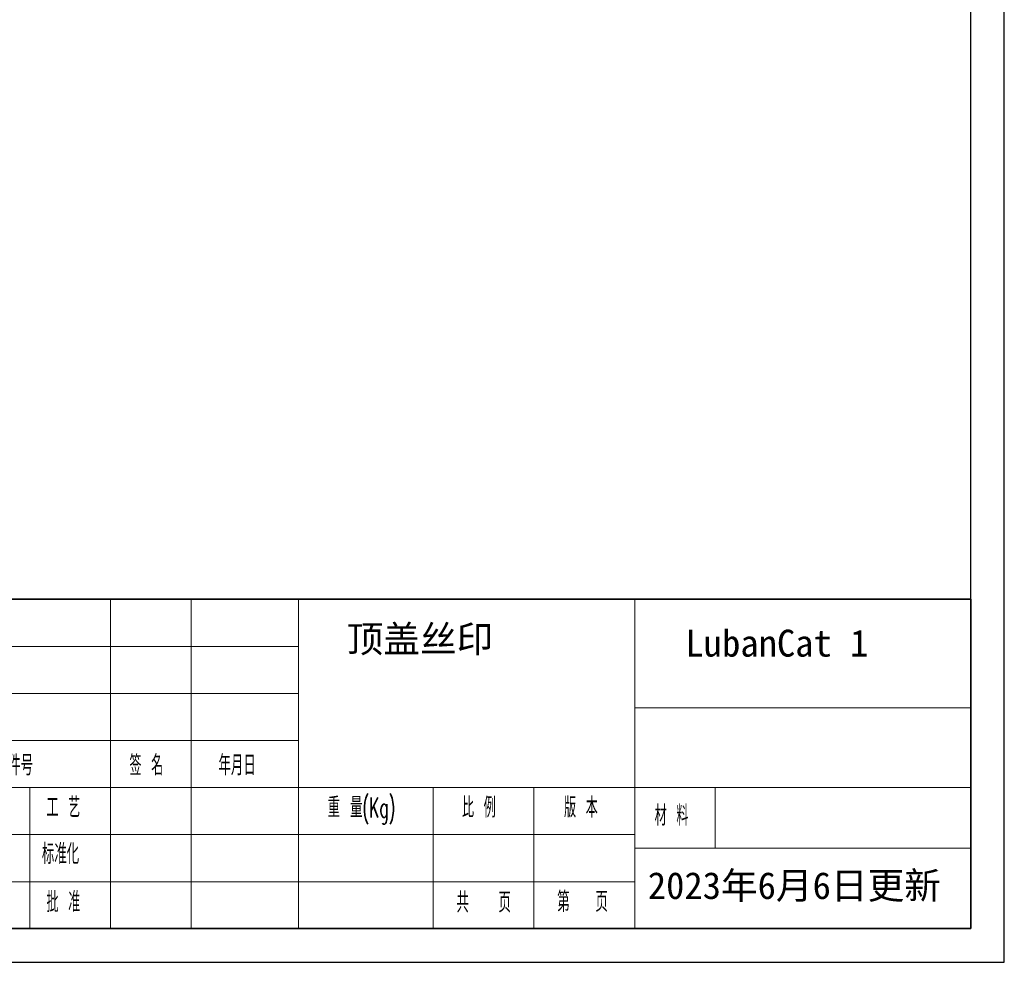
# Model space of a CAD drawing. Header units: millimetres. Extents: x 0 to 420, y 0 to 297.
# Tile 12 of 15: x 273 to 420, y 0 to 140. Entities that reach past the tile are written whole.
import ezdxf

# ---------------------------------------------------------------- set-up
doc = ezdxf.new("R2010")
doc.units = ezdxf.units.MM
for name, color, linetype in [('5', 7, 'Continuous'), ('9', 7, 'Continuous'), ('MARK', 7, 'Continuous')]:
    doc.layers.add(name, color=color, linetype=linetype)
doc.layers.add('SLD-0', color=179, linetype='Continuous', lineweight=25)
doc.styles.add('SLDTEXTSTYLE2', font='TXT', dxfattribs={"width": 0.56, "bigfont": 'bigfont'})
doc.styles.add('SLDTEXTSTYLE3', font='TXT', dxfattribs={"width": 0.54, "bigfont": 'bigfont'})
doc.styles.add('黑体高度4mm', font='simhei.ttf', dxfattribs={"height": 4})

msp = doc.modelspace()

# ---------------------------------------------------------------- linework, layer by layer
at = {"layer": '5', "color": 7, "lineweight": 25}
for p, q in [((415, 5.02), (415, 292)), ((25, 5.02), (415, 5.02))]:
    msp.add_line(p, q, dxfattribs=at)
at = {"layer": '9', "color": 7}
for p, q in [((420, 0.02), (420, 148.5)), ((0, 0.02), (420, 0.02))]:
    msp.add_line(p, q, dxfattribs=at)
at = {"layer": 'SLD-0', "color": 179, "lineweight": 35}
msp.add_line((415, 54), (235, 54.02), dxfattribs=at)
at = {"layer": 'SLD-0', "color": 179, "linetype": 'Continuous', "lineweight": 18}
for p, q in [((287, 26), (287, 54)), ((299, 54), (299, 26)), ((315, 54), (315, 5)), ((365, 54), (365, 5)), ((315, 47), (235, 47)), ((315, 40), (235, 40)), ((365, 37.87), (415, 37.87)), ((315, 33), (235, 33)), ((315, 26), (235, 26)), ((275, 26), (275, 5)), ((287, 26), (287, 5)), ((299, 26), (299, 5)), ((415, 26), (315, 26)), ((335, 26), (335, 5)), ((350, 26), (350, 5)), ((377, 26), (377, 17)), ((315, 19), (235, 19)), ((315, 19), (365, 19)), ((365, 17), (415, 17)), ((315, 12), (235, 12)), ((315, 12), (365, 12))]:
    msp.add_line(p, q, dxfattribs=at)
at = {"layer": 'SLD-0', "color": 179, "lineweight": 25}
for p, q in [((415, 54), (415, 5.02)), ((415, 5.02), (235, 5.02))]:
    msp.add_line(p, q, dxfattribs=at)

# ---------------------------------------------------------------- texts
at = {"color": 1, "char_height": 4, "attachment_point": 1, "style": '黑体高度4mm'}
for s, width, insert in [('顶盖丝印', 38.0373, (322.14, 50.11)), ('LubanCat 1', 44.9877, (372.56, 49.48)), ('2023年6月6日更新', 46.4529, (366.96, 13.43))]:
    msp.add_mtext_dynamic_manual_height_columns(s, width=width, gutter_width=20, heights=[0], dxfattribs=dict(at, insert=insert))
at = {"layer": 'MARK', "char_height": 3, "attachment_point": 1}
for s, insert, style in [('更改文件号', (266.25, 30.81), 'SLDTEXTSTYLE2'), ('签 名', (289.83, 30.81), 'SLDTEXTSTYLE3'), ('年月日', (303.08, 30.81), 'SLDTEXTSTYLE2'), ('工 艺', (277.49, 24.55), 'SLDTEXTSTYLE3'), ('重 量(Kg)', (319.31, 24.55), 'SLDTEXTSTYLE2'), ('比 例', (339.32, 24.55), 'SLDTEXTSTYLE3'), ('版 本', (354.5, 24.55), 'SLDTEXTSTYLE3'), ('材 料', (367.98, 23.34), 'SLDTEXTSTYLE3'), ('标准化', (276.8, 17.63), 'SLDTEXTSTYLE2'), ('批 准', (277.49, 10.48), 'SLDTEXTSTYLE3'), ('共', (338.48, 10.42), 'SLDTEXTSTYLE2'), ('页', (344.73, 10.42), 'SLDTEXTSTYLE2'), ('第', (353.48, 10.52), 'SLDTEXTSTYLE2'), ('页', (359.16, 10.52), 'SLDTEXTSTYLE2')]:
    msp.add_mtext(s, dxfattribs=dict(at, insert=insert, style=style))

doc.saveas('drawing.dxf')
